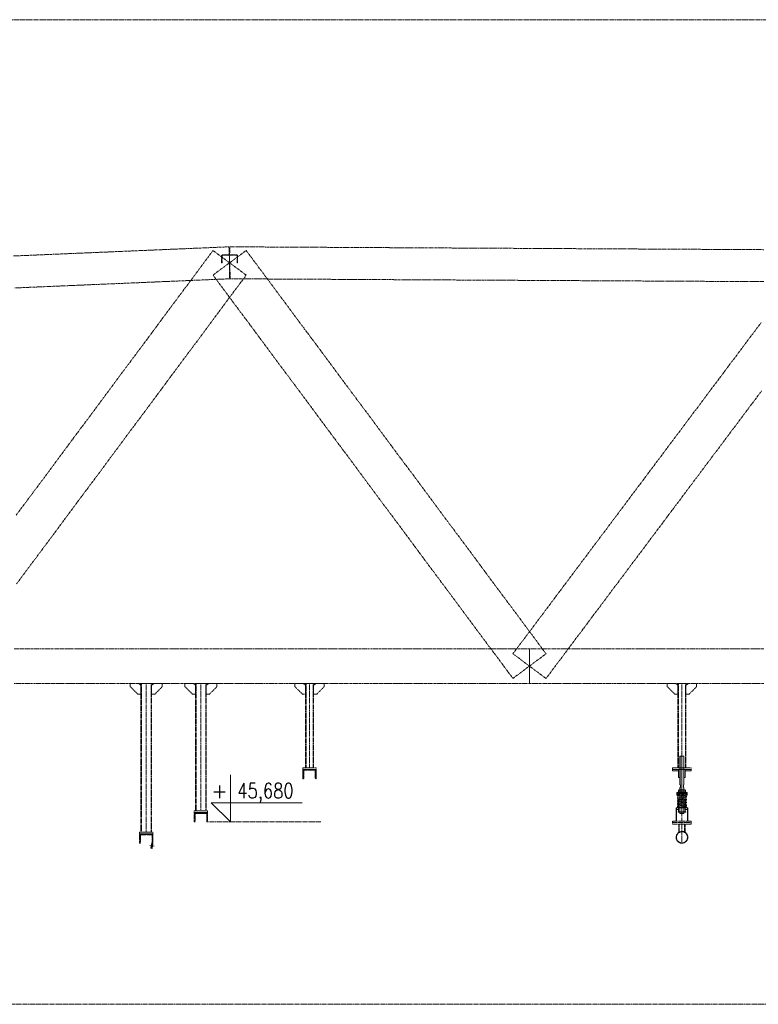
# Model space of a CAD drawing. Header units: millimetres. Extents: x -176817 to 571382, y -58489 to 156123.
# Tile 244 of 256: x 150336 to 155878, y 121877 to 129267. Entities that reach past the tile are written whole.
import ezdxf
from ezdxf.enums import TextEntityAlignment as Align

# ---------------------------------------------------------------- set-up
doc = ezdxf.new("R2010")
doc.units = ezdxf.units.MM
doc.header["$LTSCALE"] = 0.2
for name, pattern in [('AM_ISO08W050', [18, 12, -1.5, 3, -1.5]), ('AM_ISO08W050x2', [9, 6, -0.75, 1.5, -0.75]), ('HIDDEN', [9.525, 6.35, -3.175])]:
    doc.linetypes.add(name, pattern=pattern)
doc.layers.get('0').update_dxf_attribs({"lineweight": 13})
for name, color, linetype, lineweight in [('-AAA Podkład', 252, 'Continuous', 13), ('AM_0N', 7, 'Continuous', 13), ('AM_7N', 4, 'AM_ISO08W050', 13), ('SIATKA', 5, 'Continuous', 13), ('slupki', 7, 'Continuous', 13)]:
    doc.layers.add(name, color=color, linetype=linetype, lineweight=lineweight)
doc.styles.add('ROMANS', font='romans.shx')

# ---------------------------------------------------------------- blocks, each defined once
blk = doc.blocks.new('poziom')
at = {"color": 4}
for p, q in [((0, 1.176), (0, 0.076)), ((-0.446, 0.522), (1.685, 0.522)), ((-0.446, 0.522), (0, 0.076))]:
    blk.add_line(p, q, dxfattribs=at)
at = {"color": 2, "style": 'ROMANS'}
blk.add_attdef('+', text='', height=0.35, dxfattribs=at).set_placement((-0.254, 0.632), align=Align.CENTER)
at = {"color": 2, "style": 'ROMANS', "width": 0.8}
blk.add_attdef('POZIOM', text='', height=0.35, dxfattribs=at).set_placement((0.824, 0.632), align=Align.CENTER)
blk = doc.blocks.new('A$C65393CC2')
at = {"layer": 'slupki'}
h = blk.add_hatch(dxfattribs=at)
h.set_pattern_fill('ANSI32', angle=360)
h.set_pattern_definition([(45, (-80114.047, -2356.9), (-6.7351921, 6.7351921), []), (45, (-80109.5565, -2356.9), (-6.7351921, 6.7351921), [])])
h.paths.add_polyline_path([(-15.1, -38.7), (-7.3, -40.2), (-3.7, -20.5), (-11.6, -19.1)])
h.paths.add_polyline_path([(0, 0), (-7.9, 1.4), (-11.6, -19.1), (-3.7, -20.5)])
at = {"layer": 'SIATKA', "color": 3}
for p, q in [((-15.1, -38.7, 0), (-7.9, 1.4)), ((0, 0), (-7.9, 1.4)), ((0, 0), (-7.3, -40.2, 0)), ((8.1, -22.6, 0), (-23.4, -16.9, 0)), ((-7.3, -40.2, 0), (-15.1, -38.7, 0))]:
    blk.add_line(p, q, dxfattribs=at)
blk = doc.blocks.new('*U1083')
at = {"layer": 'AM_0N'}
for p, q in [((-28, 230.6), (28, 230.6)), ((-28, 226.6), (-28, 230.6)), ((28, 226.6), (-28, 226.6)), ((28, 230.6), (28, 226.6))]:
    blk.add_line(p, q, dxfattribs=at)
at = {"layer": 'AM_7N', "linetype": 'AM_ISO08W050x2'}
blk.add_line((0, 233.6), (0, 223.6), dxfattribs=at)
blk = doc.blocks.new('*U1084')
at = {"layer": 'AM_0N'}
for p, q in [((33.8, 222.6), (-33, 222.6)), ((29.3, 219.8), (-30.7, 209)), ((-30.7, 201.1), (7.4, 194.3)), ((29.3, 198.2), (-30.7, 187.4)), ((-30.7, 179.5), (7.4, 172.7)), ((29.3, 176.6), (-30.7, 165.8)), ((-30.7, 157.9), (7.4, 151.1)), ((29.3, 155), (-30.7, 144.2)), ((-2.7, 214.1), (-30.3, 215.9)), ((-29.7, 215.9), (30.3, 219.9)), ((-29.3, 201.1), (30.7, 211.9)), ((-29.3, 179.5), (30.7, 190.3)), ((-29.3, 157.9), (30.7, 168.7)), ((30.7, 198.2), (-7.4, 205.1)), ((30.7, 176.6), (-7.4, 183.5)), ((30.7, 155), (-7.4, 161.9)), ((30, 219.9), (30.3, 219.9)), ((-33.8, 112), (33, 112)), ((-30.7, 136.3), (7.4, 129.5)), ((29.3, 133.4), (-30.7, 122.6)), ((29.7, 118.7), (-30.3, 114.7)), ((-30, 114.7), (-30.3, 114.7)), ((-29.3, 136.3), (30.7, 147.1)), ((-29.3, 114.7), (30.7, 125.5)), ((30.7, 133.4), (-7.4, 140.3)), ((2.7, 120.5), (30.3, 118.7))]:
    blk.add_line(p, q, dxfattribs=at)
for centre, start, end in [((-30, 219.9), 138.01806, 273.82255), ((30, 223.9), 273.82255, 340.52878), ((-30, 205.1), 100.20335, 280.20335), ((-30, 183.5), 100.20335, 280.20335), ((-30, 161.9), 100.20335, 280.20335), ((30, 215.9), 280.20335, 100.20335), ((30, 194.3), 280.20335, 100.20335), ((30, 172.7), 280.20335, 100.20335), ((30, 151.1), 280.20335, 100.20335), ((-30, 140.3), 100.20335, 280.20335), ((-30, 118.7), 100.20335, 280.20335), ((-30, 110.7), 93.82255, 160.52878), ((30, 129.5), 280.20335, 100.20335), ((30, 114.7), 318.01806, 93.82255)]:
    blk.add_arc(centre, 4, start, end, dxfattribs=at)
at = {"layer": 'AM_7N', "linetype": 'AM_ISO08W050x2'}
for p, q in [((-30, 109), (-30, 225.6)), ((0, 109), (0, 225.6)), ((30, 109), (30, 225.6))]:
    blk.add_line(p, q, dxfattribs=at)
blk = doc.blocks.new('*U1085')
at = {"layer": 'AM_0N'}
for p, q in [((-28, 82), (28, 82)), ((-28, 78), (-28, 82)), ((28, 78), (-28, 78)), ((28, 82), (28, 78))]:
    blk.add_line(p, q, dxfattribs=at)
at = {"layer": 'AM_7N', "linetype": 'AM_ISO08W050x2'}
blk.add_line((0, 85), (0, 75), dxfattribs=at)
blk = doc.blocks.new('*U1086')
at = {"layer": 'AM_0N'}
for p, q in [((-26.6, 242.6), (-21.4, 245.6)), ((-26.6, 242.6), (-26.6, 233.6)), ((-26.6, 233.6), (-21.4, 230.6)), ((21.3, 245.6), (-21.4, 245.6)), ((21.3, 230.6), (-21.4, 230.6)), ((-13.3, 242.6), (-13.3, 233.6)), ((13.3, 242.6), (13.3, 233.6)), ((26.6, 242.6), (21.3, 245.6)), ((26.6, 233.6), (21.3, 230.6)), ((26.6, 242.6), (26.6, 233.6))]:
    blk.add_line(p, q, dxfattribs=at)
for centre, radius, start, end in [((-19.9, 232.9), 11.7, 55.56153, 115.56153), ((-19.9, 243.3), 11.7, 244.43847, 304.43847), ((0, 200.7), 43.9, 72.38303, 107.61697), ((0, 275.4), 43.9, 252.38303, 287.61697), ((19.9, 232.9), 11.7, 64.43847, 124.43847), ((19.9, 243.3), 11.7, 235.56153, 295.56153)]:
    blk.add_arc(centre, radius, start, end, dxfattribs=at)
at = {"layer": 'AM_7N', "linetype": 'AM_ISO08W050x2'}
blk.add_line((0, 248.6), (0, 227.6), dxfattribs=at)
blk = doc.blocks.new('A$C09B41FFC')
at = {"layer": '-AAA Podkład', "color": 7}
for p, q in [((-13, 500), (-13, 284.6)), ((0, 500), (0, 70)), ((13, 500), (13, 284.6)), ((-16, 222.6), (-16, 226.6)), ((-15, 222.6), (15, 222.6)), ((-13, 264.6), (-13, 214.6)), ((13, 264.6), (13, 214.6)), ((16, 222.6), (16, 226.6)), ((-16.2, 172.6), (-15, 172.6)), ((-15.2, 171.6), (-15, 171.6)), ((-15, 214.6), (15, 214.6)), ((15, 172.6), (16.2, 172.6)), ((15, 171.6), (15.2, 171.6)), ((-16.2, 82), (-15, 82)), ((-16.2, 82), (-15, 82)), ((-15.2, 83), (-15, 83)), ((16.2, 82, 0), (15, 82, 0)), ((21.2, 82), (20, 82))]:
    blk.add_line(p, q, dxfattribs=at)
for points in [[(15, 284.6), (15, 498), (13, 500), (-13, 500), (-15, 498), (-15, 284.6)], [(-15, 226.6), (-38.1, 226.6), (-38.1, 222.6), (-15, 222.6)], [(-15, 222.6), (-38.1, 222.6), (-38.1, 207.6), (-15, 207.6)], [(-15, 264.6), (-10.5, 264.6), (-10.5, 284.6), (-15, 284.6)], [(-15, 264.6), (-15, 72), (-13, 70), (13, 70), (15, 72), (15, 264.6)], [(15, 264.6), (10.5, 264.6), (10.5, 284.6), (15, 284.6)], [(15, 226.6), (38.1, 226.6), (38.1, 222.6), (15, 222.6)], [(15, 222.6), (38.1, 222.6), (38.1, 207.6), (15, 207.6)], [(-25, 112), (-41.2, 112), (-41.2, 98), (-25, 98)], [(25, 98), (41.3, 98), (41.3, 112), (25, 112)]]:
    blk.add_lwpolyline(points, dxfattribs=at)
at = {"layer": '-AAA Podkład', "color": 7, "elevation": 0}
for points in [[(-25, 400), (-70, 400), (-70, 388), (-25, 388)], [(25, 388), (70, 388), (70, 400), (25, 400)], [(-44.4, 12), (-44.4, 112), (-41.2, 112), (-41.2, 12)], [(44.5, 12), (44.5, 112), (41.3, 112), (41.3, 12)]]:
    blk.add_lwpolyline(points, dxfattribs=at)
for points in [[(-25, 340), (-25, 400), (-14.2, 400), (-13.2, 399), (-13.2, 341), (-14.2, 340)], [(25, 340), (25, 400), (14.2, 400), (13.2, 399), (13.2, 341), (14.2, 340)]]:
    blk.add_lwpolyline(points, close=True, dxfattribs=at)
at = {"layer": '-AAA Podkład', "color": 7}
for points in [[(-38.1, 207.6), (-35.2, 207.6), (-35.2, 222.6), (-38.1, 222.6)], [(38.1, 207.6), (35.2, 207.6), (35.2, 222.6), (38.1, 222.6)], [(-25, 172.6), (-25, 82), (-16.2, 82), (-15.2, 83), (-15.2, 171.6), (-16.2, 172.6)], [(25, 172.6), (25, 82), (16.2, 82), (15.2, 83), (15.2, 171.6), (16.2, 172.6)]]:
    blk.add_lwpolyline(points, close=True, dxfattribs=at)
blk.add_circle((-30, 118.7), 4, dxfattribs=at)
for points in [[(-25, 112), (-25, 113), (-26, 112)], [(25, 112), (25, 113), (26, 112)]]:
    blk.add_solid(points, dxfattribs=at)
for name in ['*U1084', '*U1083', '*U1086', '*U1085']:
    blk.add_blockref(name, (0, 0), dxfattribs=at)

msp = doc.modelspace()

# ---------------------------------------------------------------- hatches: boundary and pattern name
at = {"layer": '-AAA Podkład', "linetype": 'HIDDEN', "ltscale": 5}
h = msp.add_hatch(dxfattribs=at)
h.set_pattern_fill('ANSI32', color=256)
h.set_pattern_definition([(45, (101151.147, 119094.125), (-6.7351921, 6.7351921), []), (45, (101155.638, 119094.125), (-6.7351921, 6.7351921), [])])
h.paths.add_polyline_path([(152460.9118, 123640.2658), (152510.9118, 123640.2658), (152510.9118, 123638.3544, -0.414213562), (152505.8232, 123633.2658), (152467.9118, 123633.2658), (152467.9118, 123575.3544, -0.414213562), (152462.8232, 123570.2658), (152460.9118, 123570.2658)])
h.paths.add_polyline_path([(152510.9118, 123638.3544), (152510.9118, 123640.2658), (152560.9118, 123640.2658), (152560.9118, 123570.2658), (152559.0004, 123570.2658, -0.414213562), (152553.9118, 123575.3544), (152553.9118, 123633.2658), (152516.0004, 123633.2658, -0.414213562)])
h = msp.add_hatch(dxfattribs=at)
h.set_pattern_fill('ANSI32', color=256)
h.set_pattern_definition([(45, (100336.147, 118770.125), (-6.7351921, 6.7351921), []), (45, (100340.638, 118770.125), (-6.7351921, 6.7351921), [])])
h.paths.add_polyline_path([(151645.9118, 123316.2658), (151695.9118, 123316.2658), (151695.9118, 123314.3544, -0.414213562), (151690.8232, 123309.2658), (151652.9118, 123309.2658), (151652.9118, 123251.3544, -0.414213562), (151647.8232, 123246.2658), (151645.9118, 123246.2658)])
h.paths.add_polyline_path([(151695.9118, 123314.3544), (151695.9118, 123316.2658), (151745.9118, 123316.2658), (151745.9118, 123246.2658), (151744.0004, 123246.2658, -0.414213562), (151738.9118, 123251.3544), (151738.9118, 123309.2658), (151701.0004, 123309.2658, -0.414213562)])
h = msp.add_hatch(dxfattribs=at)
h.set_pattern_fill('ANSI32', color=256, angle=360)
h.set_pattern_definition([(45, (99926.152, 118610.504), (-6.7351921, 6.7351921), []), (45, (99930.642, 118610.504), (-6.7351921, 6.7351921), [])])
h.paths.add_polyline_path([(151235.9162, 123156.6443), (151285.9162, 123156.6443), (151285.9162, 123154.7328, -0.414213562), (151280.8276, 123149.6443), (151242.9162, 123149.6443), (151242.9162, 123091.7328, -0.414213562), (151237.8276, 123086.6443), (151235.9162, 123086.6443)])
h.paths.add_polyline_path([(151285.9162, 123154.7328), (151285.9162, 123156.6443), (151335.9162, 123156.6443), (151335.9162, 123086.6443), (151334.0048, 123086.6443, -0.414213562), (151328.9162, 123091.7328), (151328.9162, 123149.6443), (151291.0048, 123149.6443, -0.414213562)])

# ---------------------------------------------------------------- linework, layer by layer
for p, q in [((151285.9118, 124285.2658, 0), (151285.9118, 123168.6443, 0)), ((151695.9118, 124285.2658, 0), (151695.9118, 123328.2658, 0)), ((152510.9118, 124285.2658, 0), (152510.9118, 123652.2658, 0)), ((155304.9375, 124285.2658, 0), (155304.9375, 123652.2658, 0)), ((155304.9375, 123252.2658, 0), (155304.9375, 123628.2658, 0)), ((151744.7489, 123246.2656, 0), (152594.7489, 123246.2656, 0)), ((155280.7875, 123167.5537, 0), (155280.7875, 123228.2658, 0)), ((155284.7875, 123169.8568, 0), (155284.7875, 123228.2658, 0)), ((155304.9375, 123085.7864, 0), (155304.9375, 123240.2658, 0)), ((155325.0875, 123169.8568, 0), (155325.0875, 123228.2658, 0)), ((155329.0875, 123167.5537, 0), (155329.0875, 123228.2658, 0))]:
    msp.add_line(p, q, dxfattribs=at)
msp.add_lwpolyline([(175983.6053, 129267.0338), (137759.1691, 129267.0338), (137759.1691, 121876.9135), (175983.6053, 121876.9135)], close=True, dxfattribs=at)
for points in [[(151916.0139, 127322.4743), (151913.4629, 127382.4201), (151910.9118, 127442.3658), (151908.3608, 127502.3116), (151905.8098, 127562.2573), (151835.4973, 127559.2651), (151765.1848, 127556.273), (151694.8723, 127553.2808), (151624.5598, 127550.2886), (151554.2473, 127547.2964), (151483.9348, 127544.3042), (151413.6223, 127541.312), (151343.3098, 127538.3198), (151272.9973, 127535.3276), (151202.6848, 127532.3355), (151132.3723, 127529.3433), (151062.0598, 127526.3511), (150991.7473, 127523.3589), (150921.4348, 127520.3667), (150851.1223, 127517.3745), (150780.8098, 127514.3823), (150710.4973, 127511.3901), (150640.1848, 127508.398), (150569.8723, 127505.4058), (150499.5598, 127502.4136), (150429.2473, 127499.4214), (150358.9348, 127496.4292), (150288.6223, 127493.437)], [(155919.367, 127540.9001), (155849.0545, 127541.2766), (155778.742, 127541.6532), (155708.4295, 127542.0297), (155638.117, 127542.4063), (155567.8045, 127542.7829), (155497.492, 127543.1594), (155427.1795, 127543.536), (155356.867, 127543.9126), (155286.5545, 127544.2891), (155216.242, 127544.6657), (155145.9295, 127545.0422), (155075.617, 127545.4188), (155005.3045, 127545.7954), (154934.992, 127546.1719), (154864.6795, 127546.5485), (154794.367, 127546.9251), (154724.0545, 127547.3016), (154653.742, 127547.6782), (154583.4295, 127548.0547), (154513.117, 127548.4313), (154442.8045, 127548.8079), (154372.492, 127549.1844), (154302.1795, 127549.561), (154231.867, 127549.9376), (154161.5545, 127550.3141), (154091.242, 127550.6907), (154020.9295, 127551.0672), (153950.617, 127551.4438), (153880.3045, 127551.8204), (153809.992, 127552.1969), (153739.6795, 127552.5735), (153669.367, 127552.9501), (153599.0545, 127553.3266), (153528.742, 127553.7032), (153458.4295, 127554.0797), (153388.117, 127554.4563), (153317.8045, 127554.8329), (153247.492, 127555.2094), (153177.1795, 127555.586), (153106.867, 127555.9626), (153036.5545, 127556.3391), (152966.242, 127556.7157), (152895.9295, 127557.0922), (152825.617, 127557.4688), (152755.3045, 127557.8454), (152684.992, 127558.2219), (152614.6795, 127558.5985), (152544.367, 127558.9751), (152474.0545, 127559.3516), (152403.742, 127559.7282), (152333.4295, 127560.1047), (152263.117, 127560.4813), (152192.8045, 127560.8579), (152122.492, 127561.2344), (152052.1795, 127561.611), (151981.867, 127561.9876), (151911.5545, 127562.3641), (151911.2332, 127502.365), (151910.9118, 127442.3658), (151910.5905, 127382.3667), (151910.2692, 127322.3676), (151980.5817, 127321.991), (152050.8942, 127321.6144), (152121.2067, 127321.2379), (152191.5192, 127320.8613), (152261.8317, 127320.4847), (152332.1442, 127320.1082), (152402.4567, 127319.7316), (152472.7692, 127319.3551), (152543.0817, 127318.9785), (152613.3942, 127318.6019), (152683.7067, 127318.2254), (152754.0192, 127317.8488), (152824.3317, 127317.4722), (152894.6442, 127317.0957), (152964.9567, 127316.7191), (153035.2692, 127316.3426), (153105.5817, 127315.966), (153175.8942, 127315.5894), (153246.2067, 127315.2129), (153316.5192, 127314.8363), (153386.8317, 127314.4597), (153457.1442, 127314.0832), (153527.4567, 127313.7066), (153597.7692, 127313.3301), (153668.0817, 127312.9535), (153738.3942, 127312.5769), (153808.7067, 127312.2004), (153879.0192, 127311.8238), (153949.3317, 127311.4472), (154019.6442, 127311.0707), (154089.9567, 127310.6941), (154160.2692, 127310.3176), (154230.5817, 127309.941), (154300.8942, 127309.5644), (154371.2067, 127309.1879), (154441.5192, 127308.8113), (154511.8317, 127308.4347), (154582.1442, 127308.0582), (154652.4567, 127307.6816), (154722.7692, 127307.3051), (154793.0817, 127306.9285), (154863.3942, 127306.5519), (154933.7067, 127306.1754), (155004.0192, 127305.7988), (155074.3317, 127305.4222), (155144.6442, 127305.0457), (155214.9567, 127304.6691), (155285.2692, 127304.2926), (155355.5817, 127303.916), (155425.8942, 127303.5394), (155496.2067, 127303.1629), (155566.5192, 127302.7863), (155636.8317, 127302.4097), (155707.1442, 127302.0332), (155777.4567, 127301.6566), (155847.7692, 127301.2801), (155918.0817, 127300.9035)], [(152035.3116, 127349.9013), (151973.1117, 127396.1336), (151910.9118, 127442.3658), (151848.7119, 127488.5981), (151786.5121, 127534.8304), (151751.3558, 127487.532), (151716.1996, 127440.2335), (151681.0433, 127392.9351), (151645.8871, 127345.6367), (151610.7308, 127298.3382), (151575.5746, 127251.0398), (151540.4183, 127203.7413), (151505.2621, 127156.4429), (151470.1058, 127109.1445), (151434.9496, 127061.846), (151399.7933, 127014.5476), (151364.6371, 126967.2492), (151329.4808, 126919.9507), (151294.3246, 126872.6523), (151259.1683, 126825.3538), (151224.0121, 126778.0554), (151188.8558, 126730.757), (151153.6996, 126683.4585), (151118.5433, 126636.1601), (151083.3871, 126588.8617), (151048.2308, 126541.5632), (151013.0746, 126494.2648), (150977.9183, 126446.9663), (150942.7621, 126399.6679), (150907.6058, 126352.3695), (150872.4496, 126305.071), (150837.2933, 126257.7726), (150802.1371, 126210.4742), (150766.9808, 126163.1757), (150731.8246, 126115.8773), (150696.6683, 126068.5788), (150661.5121, 126021.2804), (150626.3558, 125973.982), (150591.1996, 125926.6835), (150556.0433, 125879.3851), (150520.8871, 125832.0867), (150485.7308, 125784.7882), (150450.5746, 125737.4898), (150415.4183, 125690.1913), (150380.2621, 125642.8929), (150345.1058, 125595.5945), (150309.9496, 125548.296)], [(154036.5121, 124322.8013), (154098.7119, 124369.0336), (154160.9118, 124415.2658), (154223.1117, 124461.4981), (154285.3116, 124507.7304), (154250.1554, 124555.0288), (154214.9991, 124602.3273), (154179.8429, 124649.6257), (154144.6866, 124696.9242), (154109.5304, 124744.2226), (154074.3741, 124791.521), (154039.2179, 124838.8195), (154004.0616, 124886.1179), (153968.9054, 124933.4163), (153933.7491, 124980.7148), (153898.5929, 125028.0132), (153863.4366, 125075.3117), (153828.2804, 125122.6101), (153793.1241, 125169.9085), (153757.9679, 125217.207), (153722.8116, 125264.5054), (153687.6554, 125311.8038), (153652.4991, 125359.1023), (153617.3429, 125406.4007), (153582.1866, 125453.6992), (153547.0304, 125500.9976), (153511.8741, 125548.296), (153476.7179, 125595.5945), (153441.5616, 125642.8929), (153406.4054, 125690.1913), (153371.2491, 125737.4898), (153336.0929, 125784.7882), (153300.9366, 125832.0867), (153265.7804, 125879.3851), (153230.6241, 125926.6835), (153195.4679, 125973.982), (153160.3116, 126021.2804), (153125.1554, 126068.5788), (153089.9991, 126115.8773), (153054.8429, 126163.1757), (153019.6866, 126210.4742), (152984.5304, 126257.7726), (152949.3741, 126305.071), (152914.2179, 126352.3695), (152879.0616, 126399.6679), (152843.9054, 126446.9663), (152808.7491, 126494.2648), (152773.5929, 126541.5632), (152738.4366, 126588.8617), (152703.2804, 126636.1601), (152668.1241, 126683.4585), (152632.9679, 126730.757), (152597.8116, 126778.0554), (152562.6554, 126825.3538), (152527.4991, 126872.6523), (152492.3429, 126919.9507), (152457.1866, 126967.2492), (152422.0304, 127014.5476), (152386.8741, 127061.846), (152351.7179, 127109.1445), (152316.5616, 127156.4429), (152281.4054, 127203.7413), (152246.2491, 127251.0398), (152211.0929, 127298.3382), (152175.9366, 127345.6367), (152140.7804, 127392.9351), (152105.6241, 127440.2335), (152070.4679, 127487.532), (152035.3116, 127534.8304), (151973.1117, 127488.5981), (151910.9118, 127442.3658), (151848.7119, 127396.1336), (151786.5121, 127349.9013), (151821.6683, 127302.6028), (151856.8246, 127255.3044), (151891.9808, 127208.006), (151927.1371, 127160.7075), (151962.2933, 127113.4091), (151997.4496, 127066.1106), (152032.6058, 127018.8122), (152067.7621, 126971.5138), (152102.9183, 126924.2153), (152138.0746, 126876.9169), (152173.2308, 126829.6185), (152208.3871, 126782.32), (152243.5433, 126735.0216), (152278.6996, 126687.7231), (152313.8558, 126640.4247), (152349.0121, 126593.1263), (152384.1683, 126545.8278), (152419.3246, 126498.5294), (152454.4808, 126451.231), (152489.6371, 126403.9325), (152524.7933, 126356.6341), (152559.9496, 126309.3356), (152595.1058, 126262.0372), (152630.2621, 126214.7388), (152665.4183, 126167.4403), (152700.5746, 126120.1419), (152735.7308, 126072.8435), (152770.8871, 126025.545), (152806.0433, 125978.2466), (152841.1996, 125930.9481), (152876.3558, 125883.6497), (152911.5121, 125836.3513), (152946.6683, 125789.0528), (152981.8246, 125741.7544), (153016.9808, 125694.456), (153052.1371, 125647.1575), (153087.2933, 125599.8591), (153122.4496, 125552.5606), (153157.6058, 125505.2622), (153192.7621, 125457.9638), (153227.9183, 125410.6653), (153263.0746, 125363.3669), (153298.2308, 125316.0685), (153333.3871, 125268.77), (153368.5433, 125221.4716), (153403.6996, 125174.1731), (153438.8558, 125126.8747), (153474.0121, 125079.5763), (153509.1683, 125032.2778), (153544.3246, 124984.9794), (153579.4808, 124937.681), (153614.6371, 124890.3825), (153649.7933, 124843.0841), (153684.9496, 124795.7856), (153720.1058, 124748.4872), (153755.2621, 124701.1888), (153790.4183, 124653.8903), (153825.5746, 124606.5919), (153860.7308, 124559.2935), (153895.8871, 124511.995), (153931.0433, 124464.6966), (153966.1996, 124417.3981), (154001.3558, 124370.0997), (154036.5121, 124322.8013)], [(151970.9118, 127442.3658), (151970.9118, 127494.6465), (151970.9094, 127494.8434), (151970.9022, 127495.0402), (151970.8903, 127495.2366), (151970.8735, 127495.4326), (151970.852, 127495.6282), (151970.8257, 127495.8232), (151970.7947, 127496.0176), (151970.759, 127496.2113), (151970.7185, 127496.4041), (151970.6733, 127496.5958), (151970.6236, 127496.7862), (151970.5691, 127496.9754), (151970.5101, 127497.1632), (151970.4466, 127497.3495), (151970.3784, 127497.5343), (151970.3058, 127497.7174), (151970.2288, 127497.8986), (151970.1473, 127498.0778), (151970.0616, 127498.2549), (151969.9716, 127498.4298), (151969.8773, 127498.6025), (151969.7789, 127498.7728), (151969.6762, 127498.9408), (151969.5695, 127499.1062), (151969.4586, 127499.2691), (151969.3438, 127499.4292), (151969.2252, 127499.5864), (151969.1028, 127499.7406), (151968.9766, 127499.8918), (151968.8468, 127500.0398), (151968.7133, 127500.1847), (151968.5763, 127500.3263), (151968.4359, 127500.4643), (151968.2924, 127500.5988), (151968.1455, 127500.7297), (151967.9956, 127500.8569), (151967.8425, 127500.9804), (151967.6865, 127501.1001), (151967.5275, 127501.216), (151967.3657, 127501.328), (151967.2008, 127501.4361), (151967.0334, 127501.5401), (151966.8636, 127501.6399), (151966.6913, 127501.7355), (151966.5168, 127501.8268), (151966.3401, 127501.9138), (151966.1611, 127501.9964), (151965.9801, 127502.0746), (151965.7976, 127502.1482), (151965.6134, 127502.2172), (151965.4275, 127502.2817), (151965.2402, 127502.3415), (151965.0514, 127502.3967), (151964.8614, 127502.4472), (151964.67, 127502.4931), (151964.4775, 127502.5342), (151964.2838, 127502.5706), (151964.0894, 127502.6021), (151963.8942, 127502.6288), (151963.6985, 127502.6507), (151963.5024, 127502.6678), (151963.3058, 127502.68), (151963.1089, 127502.6873), (151962.9118, 127502.6897), (151910.9118, 127502.6897), (151858.9118, 127502.6897), (151858.715, 127502.6873), (151858.5184, 127502.68), (151858.3221, 127502.6678), (151858.1261, 127502.6508), (151857.9307, 127502.629), (151857.7358, 127502.6023), (151857.5416, 127502.5709), (151857.3481, 127502.5346), (151857.1553, 127502.4934), (151856.9636, 127502.4476), (151856.7733, 127502.397), (151856.5842, 127502.3418), (151856.3966, 127502.2818), (151856.2105, 127502.2173), (151856.0259, 127502.1482), (151855.8431, 127502.0744), (151855.6623, 127501.9963), (151855.4837, 127501.9138), (151855.3071, 127501.8269), (151855.1328, 127501.7358), (151854.9607, 127501.6403), (151854.7911, 127501.5406), (151854.6239, 127501.4368), (151854.4593, 127501.3288), (151854.2972, 127501.2167), (151854.138, 127501.1007), (151853.9817, 127500.9809), (151853.8285, 127500.8572), (151853.6783, 127500.7299), (151853.5314, 127500.5988), (151853.3876, 127500.4642), (151853.2471, 127500.326), (151853.1102, 127500.1846), (151852.9769, 127500.0399), (151852.8472, 127499.892), (151852.7212, 127499.7411), (151852.5989, 127499.5871), (151852.4804, 127499.4301), (151852.3658, 127499.2702), (151852.2551, 127499.1075), (151852.1482, 127498.9421), (151852.0456, 127498.7741), (151851.947, 127498.6037), (151851.8527, 127498.431), (151851.7626, 127498.2561), (151851.6769, 127498.0789), (151851.5954, 127497.8997), (151851.5183, 127497.7185), (151851.4456, 127497.5353), (151851.3775, 127497.3506), (151851.3139, 127497.1642), (151851.2548, 127496.9764), (151851.2004, 127496.7872), (151851.1506, 127496.5968), (151851.1054, 127496.4051), (151851.0649, 127496.2123), (151851.0291, 127496.0185), (151850.998, 127495.824), (151850.9717, 127495.6288), (151850.9502, 127495.4331), (151850.9334, 127495.237), (151850.9214, 127495.0404), (151850.9142, 127494.8436), (151850.9118, 127494.6465), (151850.9118, 127442.3658), (151854.9118, 127442.3658), (151854.9118, 127494.6465), (151854.913, 127494.7452), (151854.9166, 127494.8438), (151854.9226, 127494.9421), (151854.931, 127495.0402), (151854.9418, 127495.138), (151854.955, 127495.2355), (151854.9705, 127495.3326), (151854.9883, 127495.4293), (151855.0085, 127495.5255), (151855.0311, 127495.6212), (151855.056, 127495.7164), (151855.0832, 127495.8109), (151855.1127, 127495.9049), (151855.1445, 127495.9981), (151855.1786, 127496.0906), (151855.215, 127496.1824), (151855.2537, 127496.2732), (151855.2945, 127496.363), (151855.3374, 127496.4516), (151855.3825, 127496.5391), (151855.4296, 127496.6255), (151855.4789, 127496.7106), (151855.5301, 127496.7945), (151855.5834, 127496.877), (151855.6387, 127496.9583), (151855.696, 127497.0382), (151855.7553, 127497.1167), (151855.8164, 127497.1937), (151855.8795, 127497.2693), (151855.9445, 127497.3433), (151856.0113, 127497.4158), (151856.08, 127497.4868), (151856.1503, 127497.556), (151856.2223, 127497.6233), (151856.2958, 127497.6888), (151856.3709, 127497.7525), (151856.4474, 127497.8142), (151856.5255, 127497.874), (151856.6049, 127497.9319), (151856.6857, 127497.9878), (151856.7679, 127498.0417), (151856.8514, 127498.0935), (151856.9361, 127498.1433), (151857.0221, 127498.1911), (151857.1093, 127498.2367), (151857.1977, 127498.2802), (151857.2872, 127498.3215), (151857.3778, 127498.3606), (151857.4694, 127498.3975), (151857.5617, 127498.4321), (151857.6547, 127498.4644), (151857.7485, 127498.4943), (151857.8429, 127498.5219), (151857.9379, 127498.5471), (151858.0335, 127498.57), (151858.1296, 127498.5905), (151858.2261, 127498.6086), (151858.3231, 127498.6243), (151858.4205, 127498.6377), (151858.5183, 127498.6486), (151858.6163, 127498.6571), (151858.7146, 127498.6632), (151858.8131, 127498.6669), (151858.9118, 127498.6681), (151910.9118, 127498.6681), (151962.9118, 127498.6681), (151963.0106, 127498.6669), (151963.1091, 127498.6632), (151963.2075, 127498.6571), (151963.3056, 127498.6486), (151963.4034, 127498.6376), (151963.5008, 127498.6243), (151963.5979, 127498.6085), (151963.6945, 127498.5904), (151963.7906, 127498.5699), (151963.8863, 127498.547), (151963.9813, 127498.5217), (151964.0758, 127498.4941), (151964.1696, 127498.4642), (151964.2627, 127498.4319), (151964.355, 127498.3973), (151964.4466, 127498.3603), (151964.5371, 127498.3212), (151964.6266, 127498.2799), (151964.7149, 127498.2364), (151964.802, 127498.1908), (151964.888, 127498.1431), (151964.9727, 127498.0933), (151965.0561, 127498.0414), (151965.1383, 127497.9876), (151965.219, 127497.9317), (151965.2984, 127497.8739), (151965.3764, 127497.8141), (151965.4529, 127497.7524), (151965.5279, 127497.6888), (151965.6014, 127497.6233), (151965.6734, 127497.5559), (151965.7437, 127497.4868), (151965.8124, 127497.4158), (151965.8792, 127497.3433), (151965.9442, 127497.2692), (151966.0073, 127497.1936), (151966.0685, 127497.1165), (151966.1278, 127497.0379), (151966.1851, 127496.958), (151966.2404, 127496.8767), (151966.2938, 127496.7941), (151966.3451, 127496.7101), (151966.3943, 127496.625), (151966.4415, 127496.5386), (151966.4866, 127496.451), (151966.5295, 127496.3623), (151966.5703, 127496.2725), (151966.609, 127496.1816), (151966.6453, 127496.0899), (151966.6794, 127495.9974), (151966.7112, 127495.9042), (151966.7407, 127495.8103), (151966.7678, 127495.7158), (151966.7927, 127495.6207), (151966.8152, 127495.525), (151966.8354, 127495.4289), (151966.8533, 127495.3322), (151966.8687, 127495.2352), (151966.8819, 127495.1378), (151966.8926, 127495.04), (151966.901, 127494.942), (151966.907, 127494.8437), (151966.9106, 127494.7452), (151966.9118, 127494.6465), (151966.9118, 127442.3658), (151970.9118, 127442.3658)], [(150312.6554, 125032.2778), (150347.8116, 125079.5763), (150382.9679, 125126.8747), (150418.1241, 125174.1731), (150453.2804, 125221.4716), (150488.4366, 125268.77), (150523.5929, 125316.0685), (150558.7491, 125363.3669), (150593.9054, 125410.6653), (150629.0616, 125457.9638), (150664.2179, 125505.2622), (150699.3741, 125552.5606), (150734.5304, 125599.8591), (150769.6866, 125647.1575), (150804.8429, 125694.456), (150839.9991, 125741.7544), (150875.1554, 125789.0528), (150910.3116, 125836.3513), (150945.4679, 125883.6497), (150980.6241, 125930.9481), (151015.7804, 125978.2466), (151050.9366, 126025.545), (151086.0929, 126072.8435), (151121.2491, 126120.1419), (151156.4054, 126167.4403), (151191.5616, 126214.7388), (151226.7179, 126262.0372), (151261.8741, 126309.3356), (151297.0304, 126356.6341), (151332.1866, 126403.9325), (151367.3429, 126451.231), (151402.4991, 126498.5294), (151437.6554, 126545.8278), (151472.8116, 126593.1263), (151507.9679, 126640.4247), (151543.1241, 126687.7231), (151578.2804, 126735.0216), (151613.4366, 126782.32), (151648.5929, 126829.6185), (151683.7491, 126876.9169), (151718.9054, 126924.2153), (151754.0616, 126971.5138), (151789.2179, 127018.8122), (151824.3741, 127066.1106), (151859.5304, 127113.4091), (151894.6866, 127160.7075), (151929.8429, 127208.006), (151964.9991, 127255.3044), (152000.1554, 127302.6028), (152035.3116, 127349.9013)], [(150298.8264, 127253.654), (150369.1389, 127256.6462), (150439.4514, 127259.6384), (150509.7639, 127262.6306), (150580.0764, 127265.6228), (150650.3889, 127268.615), (150720.7014, 127271.6072), (150791.0139, 127274.5993), (150861.3264, 127277.5915), (150931.6389, 127280.5837), (151001.9514, 127283.5759), (151072.2639, 127286.5681), (151142.5764, 127289.5603), (151212.8889, 127292.5525), (151283.2014, 127295.5447), (151353.5139, 127298.5368), (151423.8264, 127301.529), (151494.1389, 127304.5212), (151564.4514, 127307.5134), (151634.7639, 127310.5056), (151705.0764, 127313.4978), (151775.3889, 127316.49), (151845.7014, 127319.4822), (151916.0139, 127322.4743)], [(155900.1485, 126995.0657), (155864.9922, 126948.1438), (155829.836, 126901.222), (155794.6797, 126854.3001), (155759.5235, 126807.3782), (155724.3672, 126760.4563), (155689.211, 126713.5345), (155654.0547, 126666.6126), (155618.8985, 126619.6907), (155583.7422, 126572.7688), (155548.586, 126525.847), (155513.4297, 126478.9251), (155478.2735, 126432.0032), (155443.1172, 126385.0813), (155407.961, 126338.1595), (155372.8047, 126291.2376), (155337.6485, 126244.3157), (155302.4922, 126197.3938), (155267.336, 126150.472), (155232.1797, 126103.5501), (155197.0235, 126056.6282), (155161.8672, 126009.7063), (155126.711, 125962.7845), (155091.5547, 125915.8626), (155056.3985, 125868.9407), (155021.2422, 125822.0188), (154986.086, 125775.097), (154950.9297, 125728.1751), (154915.7735, 125681.2532), (154880.6172, 125634.3313), (154845.461, 125587.4095), (154810.3047, 125540.4876), (154775.1485, 125493.5657), (154739.9922, 125446.6438), (154704.836, 125399.722), (154669.6797, 125352.8001), (154634.5235, 125305.8782), (154599.3672, 125258.9563), (154564.211, 125212.0345), (154529.0547, 125165.1126), (154493.8985, 125118.1907), (154458.7422, 125071.2688), (154423.586, 125024.347), (154388.4297, 124977.4251), (154353.2735, 124930.5032), (154318.1172, 124883.5813), (154282.961, 124836.6595), (154247.8047, 124789.7376), (154212.6485, 124742.8157), (154177.4922, 124695.8938), (154142.336, 124648.972), (154107.1797, 124602.0501), (154072.0235, 124555.1282), (154036.8672, 124508.2063), (154098.8895, 124461.7361), (154160.9118, 124415.2658), (154222.9341, 124368.7956), (154284.9564, 124322.3253), (154320.1127, 124369.2472), (154355.2689, 124416.1691), (154390.4252, 124463.091), (154425.5814, 124510.0128), (154460.7377, 124556.9347), (154495.8939, 124603.8566), (154531.0502, 124650.7785), (154566.2064, 124697.7003), (154601.3627, 124744.6222), (154636.5189, 124791.5441), (154671.6752, 124838.466), (154706.8314, 124885.3878), (154741.9877, 124932.3097), (154777.1439, 124979.2316), (154812.3002, 125026.1535), (154847.4564, 125073.0753), (154882.6127, 125119.9972), (154917.7689, 125166.9191), (154952.9252, 125213.841), (154988.0814, 125260.7628), (155023.2377, 125307.6847), (155058.3939, 125354.6066), (155093.5502, 125401.5285), (155128.7064, 125448.4503), (155163.8627, 125495.3722), (155199.0189, 125542.2941), (155234.1752, 125589.216), (155269.3314, 125636.1378), (155304.4877, 125683.0597), (155339.6439, 125729.9816), (155374.8002, 125776.9035), (155409.9564, 125823.8253), (155445.1127, 125870.7472), (155480.2689, 125917.6691), (155515.4252, 125964.591), (155550.5814, 126011.5128), (155585.7377, 126058.4347), (155620.8939, 126105.3566), (155656.0502, 126152.2785), (155691.2064, 126199.2003), (155726.3627, 126246.1222), (155761.5189, 126293.0441), (155796.6752, 126339.966), (155831.8314, 126386.8878), (155866.9877, 126433.8097), (155902.1439, 126480.7316)], [(154160.9118, 124285.2658), (154160.9118, 124350.2658), (154160.9118, 124415.2658), (154160.9118, 124480.2658), (154160.9118, 124545.2658), (154090.5993, 124545.2658), (154020.2868, 124545.2658), (153949.9743, 124545.2658), (153879.6618, 124545.2658), (153809.3493, 124545.2658), (153739.0368, 124545.2658), (153668.7243, 124545.2658), (153598.4118, 124545.2658), (153528.0993, 124545.2658), (153457.7868, 124545.2658), (153387.4743, 124545.2658), (153317.1618, 124545.2658), (153246.8493, 124545.2658), (153176.5368, 124545.2658), (153106.2243, 124545.2658), (153035.9118, 124545.2658), (152965.5993, 124545.2658), (152895.2868, 124545.2658), (152824.9743, 124545.2658), (152754.6618, 124545.2658), (152684.3493, 124545.2658), (152614.0368, 124545.2658), (152543.7243, 124545.2658), (152473.4118, 124545.2658), (152403.0993, 124545.2658), (152332.7868, 124545.2658), (152262.4743, 124545.2658), (152192.1618, 124545.2658), (152121.8493, 124545.2658), (152051.5368, 124545.2658), (151981.2243, 124545.2658), (151910.9118, 124545.2658), (151840.5993, 124545.2658), (151770.2868, 124545.2658), (151699.9743, 124545.2658), (151629.6618, 124545.2658), (151559.3493, 124545.2658), (151489.0368, 124545.2658), (151418.7243, 124545.2658), (151348.4118, 124545.2658), (151278.0993, 124545.2658), (151207.7868, 124545.2658), (151137.4743, 124545.2658), (151067.1618, 124545.2658), (150996.8493, 124545.2658), (150926.5368, 124545.2658), (150856.2243, 124545.2658), (150785.9118, 124545.2658), (150715.5993, 124545.2658), (150645.2868, 124545.2658), (150574.9743, 124545.2658), (150504.6618, 124545.2658), (150434.3493, 124545.2658), (150364.0368, 124545.2658), (150293.7243, 124545.2658)], [(155918.7243, 124545.2658), (155848.4118, 124545.2658), (155778.0993, 124545.2658), (155707.7868, 124545.2658), (155637.4743, 124545.2658), (155567.1618, 124545.2658), (155496.8493, 124545.2658), (155426.5368, 124545.2658), (155356.2243, 124545.2658), (155285.9118, 124545.2658), (155215.5993, 124545.2658), (155145.2868, 124545.2658), (155074.9743, 124545.2658), (155004.6618, 124545.2658), (154934.3493, 124545.2658), (154864.0368, 124545.2658), (154793.7243, 124545.2658), (154723.4118, 124545.2658), (154653.0993, 124545.2658), (154582.7868, 124545.2658), (154512.4743, 124545.2658), (154442.1618, 124545.2658), (154371.8493, 124545.2658), (154301.5368, 124545.2658), (154231.2243, 124545.2658), (154160.9118, 124545.2658), (154160.9118, 124480.2658), (154160.9118, 124415.2658), (154160.9118, 124350.2658), (154160.9118, 124285.2658), (154231.2243, 124285.2658), (154301.5368, 124285.2658), (154371.8493, 124285.2658), (154442.1618, 124285.2658), (154512.4743, 124285.2658), (154582.7868, 124285.2658), (154653.0993, 124285.2658), (154723.4118, 124285.2658), (154793.7243, 124285.2658), (154864.0368, 124285.2658), (154934.3493, 124285.2658), (155004.6618, 124285.2658), (155074.9743, 124285.2658), (155145.2868, 124285.2658), (155210.5993, 124285.2658), (155280.9118, 124285.2658), (155361.2243, 124285.2658), (155431.5368, 124285.2658), (155496.8493, 124285.2658), (155567.1618, 124285.2658), (155637.4743, 124285.2658), (155707.7868, 124285.2658), (155778.0993, 124285.2658), (155848.4118, 124285.2658), (155918.7243, 124285.2658)], [(150293.7243, 124285.2658), (150364.0368, 124285.2658), (150434.3493, 124285.2658), (150504.6618, 124285.2658), (150574.9743, 124285.2658), (150645.2868, 124285.2658), (150715.5993, 124285.2658), (150785.9118, 124285.2658), (150856.2243, 124285.2658), (150926.5368, 124285.2658), (150996.8493, 124285.2658), (151067.1618, 124285.2658), (151137.4743, 124285.2658), (151207.7868, 124285.2658), (151278.0993, 124285.2658), (151348.4118, 124285.2658), (151418.7243, 124285.2658), (151489.0368, 124285.2658), (151559.3493, 124285.2658), (151629.6618, 124285.2658), (151699.9743, 124285.2658), (151770.2868, 124285.2658), (151840.5993, 124285.2658), (151910.9118, 124285.2658), (151981.2243, 124285.2658), (152051.5368, 124285.2658), (152121.8493, 124285.2658), (152192.1618, 124285.2658), (152262.4743, 124285.2658), (152332.7868, 124285.2658), (152403.0993, 124285.2658), (152473.4118, 124285.2658), (152543.7243, 124285.2658), (152614.0368, 124285.2658), (152684.3493, 124285.2658), (152754.6618, 124285.2658), (152824.9743, 124285.2658), (152895.2868, 124285.2658), (152965.5993, 124285.2658), (153035.9118, 124285.2658), (153106.2243, 124285.2658), (153176.5368, 124285.2658), (153246.8493, 124285.2658), (153317.1618, 124285.2658), (153387.4743, 124285.2658), (153457.7868, 124285.2658), (153528.0993, 124285.2658), (153598.4118, 124285.2658), (153668.7243, 124285.2658), (153739.0368, 124285.2658), (153809.3493, 124285.2658), (153879.6618, 124285.2658), (153949.9743, 124285.2658), (154020.2868, 124285.2658), (154090.5993, 124285.2658), (154160.9118, 124285.2658)]]:
    msp.add_lwpolyline(points, dxfattribs=at)
at = {"layer": '-AAA Podkład', "linetype": 'HIDDEN', "ltscale": 5, "elevation": 0}
for points in [[(151245.9118, 124205.2658), (151221.9118, 124205.2658), (151165.9118, 124261.2658), (151165.9118, 124285.2658), (151229.9118, 124285.2658), (151245.9118, 124269.2658)], [(151325.9118, 123168.6443), (151245.9118, 123168.6443), (151245.9118, 124285.2658), (151325.9118, 124285.2658)], [(151325.9118, 124205.2658), (151349.9118, 124205.2658), (151405.9118, 124261.2658), (151405.9118, 124285.2658), (151341.9118, 124285.2658), (151325.9118, 124269.2658)], [(151655.9118, 124205.2658), (151631.9118, 124205.2658), (151575.9118, 124261.2658), (151575.9118, 124285.2658), (151639.9118, 124285.2658), (151655.9118, 124269.2658)], [(151735.9118, 123328.2658), (151655.9118, 123328.2658), (151655.9118, 124285.2658), (151735.9118, 124285.2658)], [(151735.9118, 124205.2658), (151759.9118, 124205.2658), (151815.9118, 124261.2658), (151815.9118, 124285.2658), (151751.9118, 124285.2658), (151735.9118, 124269.2658)], [(152480.9118, 124205.2658), (152456.9118, 124205.2658), (152400.9118, 124261.2658), (152400.9118, 124285.2658), (152464.9118, 124285.2658), (152480.9118, 124269.2658)], [(152540.9118, 123652.2658), (152480.9118, 123652.2658), (152480.9118, 124285.2658), (152540.9118, 124285.2658)], [(152540.9118, 124205.2658), (152564.9118, 124205.2658), (152620.9118, 124261.2658), (152620.9118, 124285.2658), (152556.9118, 124285.2658), (152540.9118, 124269.2658)], [(155274.9375, 124205.2658), (155250.9375, 124205.2658), (155194.9375, 124261.2658), (155194.9375, 124285.2658), (155258.9375, 124285.2658), (155274.9375, 124269.2658)], [(155334.9375, 123652.2658), (155274.9375, 123652.2658), (155274.9375, 124285.2658), (155334.9375, 124285.2658)], [(155334.9375, 124205.2658), (155358.9375, 124205.2658), (155414.9375, 124261.2658), (155414.9375, 124285.2658), (155350.9375, 124285.2658), (155334.9375, 124269.2658)], [(152560.9118, 123640.2658), (152460.9118, 123640.2658), (152460.9118, 123652.2658), (152560.9118, 123652.2658)], [(155374.9375, 123640.2658), (155234.9375, 123640.2658), (155234.9375, 123652.2658), (155374.9375, 123652.2658)], [(151745.9118, 123316.2658), (151645.9118, 123316.2658), (151645.9118, 123328.2658), (151745.9118, 123328.2658)], [(155374.9375, 123252.2658), (155234.9375, 123252.2658), (155234.9375, 123240.2658), (155374.9375, 123240.2658)], [(155374.9375, 123228.2658), (155234.9375, 123228.2658), (155234.9375, 123240.2658), (155374.9375, 123240.2658)], [(151335.9162, 123156.6443), (151235.9162, 123156.6443), (151235.9162, 123168.6443), (151335.9162, 123168.6443)]]:
    msp.add_lwpolyline(points, close=True, dxfattribs=at)
for points in [[(151249.9118, 123168.6443), (151249.9118, 124285.2658)], [(151321.9118, 124285.2658), (151321.9118, 123168.6443)], [(151659.9118, 123328.2658), (151659.9118, 124285.2658)], [(151731.9118, 124285.2658), (151731.9118, 123328.2658)], [(152484.9118, 123652.2658), (152484.9118, 124285.2658)], [(152536.9118, 124285.2658), (152536.9118, 123652.2658)], [(155278.9375, 123652.2658), (155278.9375, 124285.2658)], [(155330.9375, 124285.2658), (155330.9375, 123652.2658)]]:
    msp.add_lwpolyline(points, dxfattribs=at)
for points in [[(152460.9118, 123640.2658), (152510.9118, 123640.2658), (152510.9118, 123638.3544, -0.414213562), (152505.8232, 123633.2658), (152467.9118, 123633.2658), (152467.9118, 123575.3544, -0.414213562), (152462.8232, 123570.2658), (152460.9118, 123570.2658)], [(152510.9118, 123638.3544), (152510.9118, 123640.2658), (152560.9118, 123640.2658), (152560.9118, 123570.2658), (152559.0004, 123570.2658, -0.414213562), (152553.9118, 123575.3544), (152553.9118, 123633.2658), (152516.0004, 123633.2658, -0.414213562)], [(151645.9118, 123316.2658), (151695.9118, 123316.2658), (151695.9118, 123314.3544, -0.414213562), (151690.8232, 123309.2658), (151652.9118, 123309.2658), (151652.9118, 123251.3544, -0.414213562), (151647.8232, 123246.2658), (151645.9118, 123246.2658)], [(151695.9118, 123314.3544), (151695.9118, 123316.2658), (151745.9118, 123316.2658), (151745.9118, 123246.2658), (151744.0004, 123246.2658, -0.414213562), (151738.9118, 123251.3544), (151738.9118, 123309.2658), (151701.0004, 123309.2658, -0.414213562)], [(151235.9162, 123156.6443), (151285.9162, 123156.6443), (151285.9162, 123154.7328, -0.414213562), (151280.8276, 123149.6443), (151242.9162, 123149.6443), (151242.9162, 123091.7328, -0.414213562), (151237.8276, 123086.6443), (151235.9162, 123086.6443)], [(151285.9162, 123154.7328), (151285.9162, 123156.6443), (151335.9162, 123156.6443), (151335.9162, 123086.6443), (151334.0048, 123086.6443, -0.414213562), (151328.9162, 123091.7328), (151328.9162, 123149.6443), (151291.0048, 123149.6443, -0.414213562)]]:
    msp.add_lwpolyline(points, format="xyb", close=True, dxfattribs=at)
at = {"layer": '-AAA Podkład', "linetype": 'HIDDEN', "ltscale": 5}
for radius in [44.45, 41.25]:
    msp.add_circle((155304.9375, 123130.2364, 0), radius, dxfattribs=at)

# ---------------------------------------------------------------- block references
for name, p in [('A$C09B41FFC', (155304.9375, 123240.2658, 0)), ('A$C65393CC2', (151335.9162, 123086.6443, 0))]:
    msp.add_blockref(name, p, dxfattribs=at)
at = {"layer": '-AAA Podkład', "linetype": 'HIDDEN', "ltscale": 5, "xscale": 320, "yscale": 320, "zscale": 320}
msp.add_blockref('poziom', (151916.351, 123221.8396, 0), dxfattribs=at).add_auto_attribs({'POZIOM': '45,680', '+': '+'})

doc.saveas('drawing.dxf')
